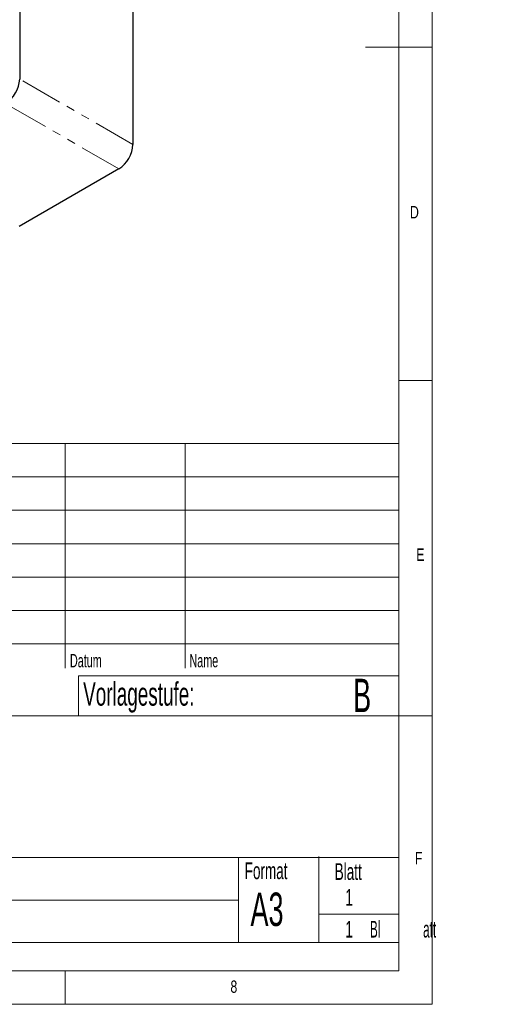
# Model space of a CAD drawing. Header units: millimetres. Extents: x 10 to 847, y 10 to 584.
# Tile 4 of 5: x 706 to 847, y 10 to 305. Entities that reach past the tile are written whole.
import ezdxf

# ---------------------------------------------------------------- set-up
doc = ezdxf.new("R2010")
doc.units = ezdxf.units.MM
doc.header["$LTSCALE"] = 2
doc.linetypes.add('PHANTOM', pattern=[12.7, 6.35, -1.27, 1.27, -1.27, 1.27, -1.27])
doc.styles.add('SLDTEXTSTYLE0', font='TXT', dxfattribs={"width": 0.75})
doc.styles.add('SLDTEXTSTYLE1', font='TXT', dxfattribs={"width": 0.605})
doc.styles.add('SLDTEXTSTYLE2', font='TXT', dxfattribs={"width": 0.529167})

msp = doc.modelspace()

# ---------------------------------------------------------------- linework, layer by layer
at = {"color": 7, "linetype": 'Continuous', "lineweight": 18}
for p, q in [((830, 10), (830, 584)), ((820, 574), (820, 20)), ((830, 297), (810, 297)), ((820, 197), (830, 197)), ((820, 178.1), (445.6, 178.1)), ((720, 178.1), (720, 110.767)), ((756, 178.1), (756, 110.767)), ((820, 168.1), (445.6, 168.1)), ((820, 158.1), (445.6, 158.1)), ((820, 148.1), (445.6, 148.1)), ((820, 138.1), (445.6, 138.1)), ((445.6, 128.1), (820, 128.1)), ((820, 118.1), (445.6, 118.1)), ((820, 108.5), (724, 108.5)), ((724, 108.5), (724, 96.5)), ((830, 96.5), (554.8, 96.5)), ((554.8, 54), (820, 54)), ((772, 54), (772, 28.5)), ((796, 28.5), (796, 54.35)), ((772, 41.25), (643.2, 41.25)), ((820, 37), (796, 37)), ((643.2, 28.5), (820, 28.5)), ((20, 20), (820, 20)), ((720, 20), (720, 10)), ((10, 10), (830, 10))]:
    msp.add_line(p, q, dxfattribs=at)
at = {"color": 7, "linetype": 'Continuous', "lineweight": 25}
for p, q in [((706.391, 481.747), (706.391, 287.411)), ((740.332, 462.154), (740.332, 267.817)), ((736.09, 260.468), (706.187, 243.206))]:
    msp.add_line(p, q, dxfattribs=at)
at = {"color": 7, "linetype": 'PHANTOM', "lineweight": 18}
for p, q in [((740.332, 267.817), (706.391, 287.411)), ((736.09, 260.468), (702.149, 280.062))]:
    msp.add_line(p, q, dxfattribs=at)
at = {"color": 7, "linetype": 'Continuous', "lineweight": 25}
for centre in [(697.195, 287.821), (731.136, 268.227)]:
    msp.add_arc(centre, 9.205, 302.55476, 357.44524, dxfattribs=at)

# ---------------------------------------------------------------- texts
at = {"color": 7, "linetype": 'Continuous', "lineweight": 0, "attachment_point": 1}
for s, insert, char_height, style in [('D', (823.333, 249.336), 3.704, 'SLDTEXTSTYLE0'), ('E', (825.2, 146.658), 3.704, 'SLDTEXTSTYLE0'), ('Datum', (721.446, 115.035), 4, 'SLDTEXTSTYLE1'), ('Name', (757.257, 115.035), 4, 'SLDTEXTSTYLE1'), ('Vorlagestufe:', (725.403, 106.54), 7, 'SLDTEXTSTYLE1'), ('B', (806.297, 107.611), 10, 'SLDTEXTSTYLE1'), ('twist 200/350/XL', (645.961, 80.754), 6, 'SLDTEXTSTYLE1'), ('F', (824.814, 55.645), 3.704, 'SLDTEXTSTYLE0'), ('Format', (773.818, 52.532), 5, 'SLDTEXTSTYLE1'), ('Blatt', (800.787, 52.294), 5, 'SLDTEXTSTYLE1'), ('1', (803.978, 44.576), 5, 'SLDTEXTSTYLE1'), ('A3', (775.55, 43.494), 10, 'SLDTEXTSTYLE1'), ('Bl             att', (811.338, 35.015), 5, 'SLDTEXTSTYLE2'), ('1', (803.978, 35.015), 5, 'SLDTEXTSTYLE1'), ('Im Zweifelsfall nachfragen!', (644.892, 26.583), 4.4, 'SLDTEXTSTYLE1'), ('8', (769.53, 17.142), 3.704, 'SLDTEXTSTYLE0')]:
    msp.add_mtext(s, dxfattribs=dict(at, insert=insert, char_height=char_height, style=style))

doc.saveas('drawing.dxf')
